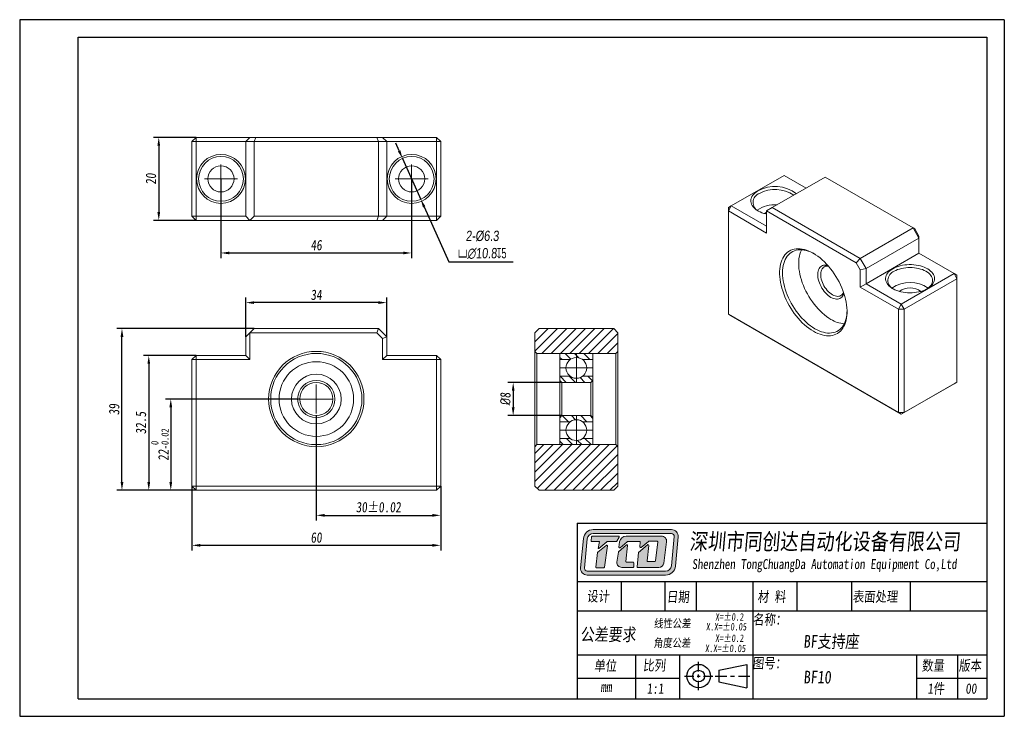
# Model space of a CAD drawing. Header units: millimetres. Extents: x 829 to 1066, y 138 to 306.
import ezdxf

# ---------------------------------------------------------------- set-up
doc = ezdxf.new("R2010")
doc.units = ezdxf.units.MM
doc.linetypes.add('CENTER2', pattern=[28.575, 19.05, -3.175, 3.175, -3.175])
doc.layers.get('0').update_dxf_attribs({"lineweight": 20})
for name, color, linetype, lineweight in [('中心线', 5, 'CENTER2', 13), ('外框', 7, 'Continuous', 25), ('文字', 3, 'Continuous', 18), ('标注', 1, 'Continuous', 13)]:
    doc.layers.add(name, color=color, linetype=linetype, lineweight=lineweight)
doc.styles.get("Standard").update_dxf_attribs({"font": 'SimSun.ttf', "width": 0.8, "oblique": 5})
doc.dimstyles.new('ISO-25', dxfattribs={"dimtxt": 2.5, "dimasz": 2, "dimexe": 1.25, "dimexo": 0, "dimtad": 1, "dimzin": 9, "dimdsep": 46, "dimtxsty": 'Standard', "dimcen": 2.5, "dimadec": 0, "dimazin": 2, "dimtfac": 1, "dimtix": 1, "dimtmove": 0, "dimatfit": 0, "dimfxl": 0, "dimarcsym": 0})
doc.dimstyles.new('ISO-25$3', dxfattribs={"dimtxt": 2.5, "dimasz": 2, "dimexe": 1.25, "dimexo": 0, "dimtad": 1, "dimtoh": 1, "dimzin": 9, "dimdsep": 46, "dimtxsty": 'Standard', "dimcen": 2.5, "dimadec": 0, "dimazin": 2, "dimtfac": 1, "dimtix": 1, "dimtmove": 0, "dimatfit": 0, "dimfxl": 0, "dimarcsym": 0})

# ---------------------------------------------------------------- blocks, each defined once
blk = doc.blocks.new('Y')
at = {"lineweight": 30}
for p, q in [((-4136.76, 2009.27), (-3862.74, 2009.27)), ((-4154.44, 2003.97), (-3857.44, 2003.97)), ((-4154.44, 2003.97), (-3857.44, 2003.97))]:
    blk.add_line(p, q, dxfattribs=at)
for points in [[(-3857.44, 2213.99), (-4154.44, 2213.99), (-4154.44, 2003.97)], [(-4136.76, 2009.27), (-4136.76, 2208.69), (-3862.74, 2208.69)]]:
    blk.add_lwpolyline(points, dxfattribs=at)
blk = doc.blocks.new('W')
at = {"lineweight": 30}
for p, q in [((-3857.44, 2213.99), (-3857.44, 2003.97)), ((-3857.44, 2213.99), (-3857.44, 2003.97)), ((-3862.74, 2208.69), (-3862.74, 2009.27))]:
    blk.add_line(p, q, dxfattribs=at)
blk.add_blockref('Y', (0, 0))
blk = doc.blocks.new('*D11')
at = {"layer": 'Defpoints', "color": 0, "transparency": 16777216}
for p in [(877.29, 267.16), (923.29, 267.16), (923.29, 249.3)]:
    blk.add_point(p, dxfattribs=at)
at = {"layer": '标注', "color": 0, "lineweight": -2, "transparency": 16777216}
for p, q in [((877.29, 267.16), (877.29, 248.05)), ((923.29, 267.16), (923.29, 248.05)), ((879.29, 249.3), (921.29, 249.3))]:
    blk.add_line(p, q, dxfattribs=at)
at = {"layer": '标注', "color": 0, "transparency": 16777216}
for points in [[(879.29, 249.63), (879.29, 248.97), (877.29, 249.3)], [(921.29, 249.63), (921.29, 248.97), (923.29, 249.3)]]:
    blk.add_solid(points, dxfattribs=at)
at = {"layer": '标注', "color": 0, "transparency": 16777216, "insert": (900.29, 251.18), "char_height": 2.5, "attachment_point": 5}
blk.add_mtext('46', dxfattribs=at)
blk = doc.blocks.new('*D12')
at = {"layer": 'Defpoints', "color": 0, "transparency": 16777216}
for p in [(871.29, 277.16), (862.29, 257.16), (871.29, 257.16)]:
    blk.add_point(p, dxfattribs=at)
at = {"layer": '标注', "color": 0, "lineweight": -2, "transparency": 16777216}
for p, q in [((871.29, 277.16), (861.04, 277.16)), ((862.29, 275.16), (862.29, 259.16)), ((871.29, 257.16), (861.04, 257.16))]:
    blk.add_line(p, q, dxfattribs=at)
at = {"layer": '标注', "color": 0, "transparency": 16777216}
for points in [[(861.96, 275.16), (862.62, 275.16), (862.29, 277.16)], [(861.96, 259.16), (862.62, 259.16), (862.29, 257.16)]]:
    blk.add_solid(points, dxfattribs=at)
at = {"layer": '标注', "color": 0, "transparency": 16777216, "insert": (860.41, 267.16), "char_height": 2.5, "attachment_point": 5, "rotation": 90}
blk.add_mtext('20', dxfattribs=at)
blk = doc.blocks.new('*D14')
at = {"layer": 'Defpoints', "color": 0, "transparency": 16777216}
for p in [(921.09, 272.09), (925.5, 262.23)]:
    blk.add_point(p, dxfattribs=at)
at = {"layer": '标注', "color": 0, "lineweight": -2, "transparency": 16777216}
for p, q in [((920.27, 273.92), (919.45, 275.74)), ((921.09, 272.09), (925.5, 262.23)), ((926.32, 260.41), (932.23, 247.2)), ((932.23, 247.2), (947.81, 247.2))]:
    blk.add_line(p, q, dxfattribs=at)
at = {"layer": '标注', "color": 0, "transparency": 16777216}
for points in [[(920.57, 274.05), (919.96, 273.78), (921.09, 272.09)], [(926.62, 260.54), (926.01, 260.27), (925.5, 262.23)]]:
    blk.add_solid(points, dxfattribs=at)
at = {"layer": '标注', "color": 0, "transparency": 16777216, "insert": (940.33, 251.26), "char_height": 2.5, "attachment_point": 5}
blk.add_mtext('{\\fGulim|b0|i0|c129|p34;2-%%C6.3\\P\\fGDT|b0|i0|c0|p2;\\Q0;\\W0.67;v\\fGulim|b0|i0|c129|p34;\\Q5;\\W0.8;∅10.8\\fGDT|b0|i0|c0|p2;\\Q0;\\W0.67;x5}', dxfattribs=at)
blk = doc.blocks.new('*D15')
at = {"layer": 'Defpoints', "color": 0, "transparency": 16777216}
for p in [(896.29, 214.08), (865.19, 192.08), (871.29, 192.08)]:
    blk.add_point(p, dxfattribs=at)
at = {"layer": '标注', "color": 0, "lineweight": -2, "transparency": 16777216}
for p, q in [((896.29, 214.08), (863.94, 214.08)), ((865.19, 212.08), (865.19, 194.08)), ((871.29, 192.08), (863.94, 192.08))]:
    blk.add_line(p, q, dxfattribs=at)
at = {"layer": '标注', "color": 0, "transparency": 16777216}
for points in [[(864.85, 212.08), (865.52, 212.08), (865.19, 214.08)], [(864.85, 194.08), (865.52, 194.08), (865.19, 192.08)]]:
    blk.add_solid(points, dxfattribs=at)
at = {"layer": '标注', "color": 0, "transparency": 16777216, "insert": (862.56, 203.08), "char_height": 2.5, "attachment_point": 5, "rotation": 90}
blk.add_mtext('22{\\H0.7x;\\S 0^ -0.02;}', dxfattribs=at)
blk = doc.blocks.new('*D16')
at = {"layer": 'Defpoints', "color": 0, "transparency": 16777216}
for p in [(871.29, 224.58), (859.88, 192.08), (871.29, 192.08)]:
    blk.add_point(p, dxfattribs=at)
at = {"layer": '标注', "color": 0, "lineweight": -2, "transparency": 16777216}
for p, q in [((871.29, 224.58), (858.63, 224.58)), ((859.88, 222.58), (859.88, 194.08)), ((871.29, 192.08), (858.63, 192.08))]:
    blk.add_line(p, q, dxfattribs=at)
at = {"layer": '标注', "color": 0, "transparency": 16777216}
for points in [[(859.55, 222.58), (860.21, 222.58), (859.88, 224.58)], [(859.55, 194.08), (860.21, 194.08), (859.88, 192.08)]]:
    blk.add_solid(points, dxfattribs=at)
at = {"layer": '标注', "color": 0, "transparency": 16777216, "insert": (858, 208.33), "char_height": 2.5, "attachment_point": 5, "rotation": 90}
blk.add_mtext('32.5', dxfattribs=at)
blk = doc.blocks.new('*D17')
at = {"layer": 'Defpoints', "color": 0, "transparency": 16777216}
for p in [(853.41, 231.08), (885.29, 231.08), (871.29, 192.08)]:
    blk.add_point(p, dxfattribs=at)
at = {"layer": '标注', "color": 0, "lineweight": -2, "transparency": 16777216}
for p, q in [((885.29, 231.08), (852.16, 231.08)), ((853.41, 194.08), (853.41, 229.08)), ((871.29, 192.08), (852.16, 192.08))]:
    blk.add_line(p, q, dxfattribs=at)
at = {"layer": '标注', "color": 0, "transparency": 16777216}
for points in [[(853.08, 229.08), (853.75, 229.08), (853.41, 231.08)], [(853.08, 194.08), (853.75, 194.08), (853.41, 192.08)]]:
    blk.add_solid(points, dxfattribs=at)
at = {"layer": '标注', "color": 0, "transparency": 16777216, "insert": (851.54, 211.58), "char_height": 2.5, "attachment_point": 5, "rotation": 90}
blk.add_mtext('39', dxfattribs=at)
blk = doc.blocks.new('*D18')
at = {"layer": 'Defpoints', "color": 0, "transparency": 16777216}
for p in [(870.29, 193.08), (930.29, 193.08), (870.29, 178.81)]:
    blk.add_point(p, dxfattribs=at)
at = {"layer": '标注', "color": 0, "lineweight": -2, "transparency": 16777216}
for p, q in [((870.29, 193.08), (870.29, 177.56)), ((930.29, 193.08), (930.29, 177.56)), ((928.29, 178.81), (872.29, 178.81))]:
    blk.add_line(p, q, dxfattribs=at)
at = {"layer": '标注', "color": 0, "transparency": 16777216}
for points in [[(872.29, 179.14), (872.29, 178.48), (870.29, 178.81)], [(928.29, 179.14), (928.29, 178.48), (930.29, 178.81)]]:
    blk.add_solid(points, dxfattribs=at)
at = {"layer": '标注', "color": 0, "transparency": 16777216, "insert": (900.29, 180.68), "char_height": 2.5, "attachment_point": 5}
blk.add_mtext('60', dxfattribs=at)
blk = doc.blocks.new('*D19')
at = {"layer": 'Defpoints', "color": 0, "transparency": 16777216}
for p in [(900.29, 210.08), (930.29, 193.08), (930.29, 186.04)]:
    blk.add_point(p, dxfattribs=at)
at = {"layer": '标注', "color": 0, "lineweight": -2, "transparency": 16777216}
for p, q in [((900.29, 210.08), (900.29, 184.79)), ((930.29, 193.08), (930.29, 184.79)), ((902.29, 186.04), (928.29, 186.04))]:
    blk.add_line(p, q, dxfattribs=at)
at = {"layer": '标注', "color": 0, "transparency": 16777216}
for points in [[(902.29, 186.37), (902.29, 185.71), (900.29, 186.04)], [(928.29, 186.37), (928.29, 185.71), (930.29, 186.04)]]:
    blk.add_solid(points, dxfattribs=at)
at = {"layer": '标注', "color": 0, "transparency": 16777216, "insert": (915.29, 188), "char_height": 2.5, "attachment_point": 5}
blk.add_mtext('30%%P0.02', dxfattribs=at)
blk = doc.blocks.new('*D20')
at = {"layer": 'Defpoints', "color": 0, "transparency": 16777216}
for p in [(883.29, 237.33), (883.29, 229.08), (917.29, 229.08)]:
    blk.add_point(p, dxfattribs=at)
at = {"layer": '标注', "color": 0, "lineweight": -2, "transparency": 16777216}
for p, q in [((883.29, 229.08), (883.29, 238.58)), ((917.29, 229.08), (917.29, 238.58)), ((915.29, 237.33), (885.29, 237.33))]:
    blk.add_line(p, q, dxfattribs=at)
at = {"layer": '标注', "color": 0, "transparency": 16777216}
for points in [[(885.29, 237.66), (885.29, 237), (883.29, 237.33)], [(915.29, 237.66), (915.29, 237), (917.29, 237.33)]]:
    blk.add_solid(points, dxfattribs=at)
at = {"layer": '标注', "color": 0, "transparency": 16777216, "insert": (900.29, 239.2), "char_height": 2.5, "attachment_point": 5}
blk.add_mtext('34', dxfattribs=at)
blk = doc.blocks.new('*D21')
at = {"layer": 'Defpoints', "color": 0, "transparency": 16777216}
for p in [(959.52, 218.08), (947.78, 210.08), (959.52, 210.08)]:
    blk.add_point(p, dxfattribs=at)
at = {"layer": '标注', "color": 0, "lineweight": -2, "transparency": 16777216}
for p, q in [((959.52, 218.08), (946.53, 218.08)), ((947.78, 216.08), (947.78, 212.08)), ((959.52, 210.08), (946.53, 210.08))]:
    blk.add_line(p, q, dxfattribs=at)
at = {"layer": '标注', "color": 0, "transparency": 16777216}
for points in [[(947.45, 216.08), (948.12, 216.08), (947.78, 218.08)], [(947.45, 212.08), (948.12, 212.08), (947.78, 210.08)]]:
    blk.add_solid(points, dxfattribs=at)
at = {"layer": '标注', "color": 0, "transparency": 16777216, "insert": (945.91, 214.08), "char_height": 2.5, "attachment_point": 5, "rotation": 90}
blk.add_mtext('{\\fISOCPEUR|b0|i0|c0|p34;%%C}8', dxfattribs=at)

msp = doc.modelspace()

# ---------------------------------------------------------------- hatches: boundary and pattern name
h = msp.add_hatch()
h.set_pattern_fill('ANSI31', color=2, scale=0.5)
h.paths.add_polyline_path([(973.021, 230.084), (972.021, 231.084), (954.021, 231.084), (953.021, 230.084), (953.021, 225.584), (953.521, 225.084), (959.021, 225.084), (967.021, 225.084), (972.521, 225.084), (973.021, 225.584)])
h.paths.add_polyline_path([(973.021, 202.584), (972.521, 203.084), (967.021, 203.084), (959.021, 203.084), (953.521, 203.084), (953.021, 202.584), (953.021, 193.084), (954.021, 192.084), (972.021, 192.084), (973.021, 193.084)])
h = msp.add_hatch()
h.set_pattern_fill('ANSI31', color=2, scale=0.5, angle=90)
h.paths.add_polyline_path([(963.021, 225.084), (959.021, 225.084), (959.021, 223.584), (961.521, 223.584, -0.1622777), (963.021, 224.084)])
h.paths.add_polyline_path([(967.021, 225.084), (963.021, 225.084), (963.021, 224.084, -0.1622777), (964.521, 223.584), (967.021, 223.584)])
h.paths.add_polyline_path([(967.021, 219.584), (964.521, 219.584, -0.1622777), (963.021, 219.084), (963.021, 218.084), (966.521, 218.084), (967.021, 218.584)])
h.paths.add_polyline_path([(963.021, 219.084, -0.1622777), (961.521, 219.584), (959.021, 219.584), (959.021, 218.584), (959.521, 218.084), (963.021, 218.084)])
h.paths.add_polyline_path([(963.021, 210.084), (959.521, 210.084), (959.021, 209.584), (959.021, 208.584), (961.521, 208.584, -0.1622777), (963.021, 209.084)])
h.paths.add_polyline_path([(966.521, 210.084), (963.021, 210.084), (963.021, 209.084, -0.1622777), (964.521, 208.584), (967.021, 208.584), (967.021, 209.584)])
h.paths.add_polyline_path([(967.021, 204.584), (964.521, 204.584, -0.1622777), (963.021, 204.084), (963.021, 203.084), (967.021, 203.084)])
h.paths.add_polyline_path([(963.021, 204.084, -0.1622777), (961.521, 204.584), (959.021, 204.584), (959.021, 203.084), (963.021, 203.084)])
at = {"layer": '文字'}
h = msp.add_hatch(color=256, dxfattribs=at)
h.dxf.hatch_style = 1
h.paths.add_polyline_path([(985.977, 182.602), (967.095, 182.602, 0.3871904), (964.71, 180.429), (964.051, 173.37, 0.4417631), (965.64, 171.624), (984.533, 171.624, 0.3876272), (986.918, 173.8), (987.567, 180.859, 0.4413093)])
h.paths.add_polyline_path([(985.977, 181.643, -0.4413093), (986.613, 180.946), (985.964, 173.888, -0.3876272), (984.533, 172.582), (965.64, 172.582, -0.4417631), (965.005, 173.281), (965.664, 180.34, -0.3871904), (967.095, 181.643)], flags=16)
h.paths.add_polyline_path([(973.2, 181.029, -0.5692565), (973.341, 180.793), (972.806, 179.806, -0.2751589), (972.666, 179.722), (970.512, 179.722, 0.1785487), (970.409, 179.684), (968.455, 178.016), (968.318, 178.016), (968.63, 179.725), (966.733, 179.725, -0.4551699), (966.575, 179.906), (966.709, 180.875, -0.3736999), (966.867, 181.013)], flags=0)
h.paths.add_polyline_path([(970.244, 178.801, -0.6728841), (970.5, 178.654), (969.809, 173.532, -0.3754282), (969.651, 173.394), (967.903, 173.394, -0.4451596), (967.745, 173.57), (968.112, 177.07, -0.2032664), (968.172, 177.179)], flags=0)
h.paths.add_polyline_path([(975.037, 181.029), (983.584, 181.029, -0.4535474), (984.772, 179.673), (984.086, 174.529, -0.3759441), (982.899, 173.49), (977.831, 173.49, -0.443757), (977.672, 173.665), (978.013, 177.077), (980.207, 178.94, -0.6781546), (980.469, 178.801), (980.063, 175.085, 0.4464345), (980.222, 174.908), (981.918, 174.908, 0.3783283), (982.076, 175.048), (982.646, 179.614, 0.4510331), (982.487, 179.793), (980.492, 179.793, 0.1736567), (980.39, 179.757), (978.618, 178.3, -0.6630003), (978.357, 178.437), (978.449, 179.536, 0.4388203), (978.29, 179.709), (975.385, 179.709, 0.1753949), (975.283, 179.672), (973.554, 178.232, -0.6807563), (973.294, 178.374), (973.452, 179.632, -0.3779258)], flags=0)
h.paths.add_polyline_path([(973.203, 177.234), (975.133, 178.931, -0.6841835), (975.397, 178.794), (974.978, 174.936, 0.4462884), (975.137, 174.759), (976.686, 174.759, -0.4142136), (976.846, 174.599), (976.846, 173.649, -0.4142136), (976.686, 173.49), (973.977, 173.49, -0.4294817), (972.78, 174.75), (973.15, 177.139, -0.1758286)], flags=0)
h.paths.add_polyline_path([(973.341, 180.793, 0.5692565), (973.2, 181.029), (966.867, 181.013, 0.3736999), (966.709, 180.875), (966.575, 179.906, 0.4551699), (966.733, 179.725), (968.63, 179.725), (968.318, 178.016), (968.455, 178.016), (970.409, 179.684, -0.1785487), (970.512, 179.722), (972.666, 179.722, 0.2751589), (972.806, 179.806)], flags=0)
h.paths.add_polyline_path([(970.5, 178.654, 0.6728841), (970.244, 178.801), (968.172, 177.179, 0.2032664), (968.112, 177.07), (967.745, 173.57, 0.4451596), (967.903, 173.394), (969.651, 173.394, 0.3754282), (969.809, 173.532)], flags=0)
h.paths.add_polyline_path([(975.397, 178.794, 0.6841835), (975.133, 178.931), (973.203, 177.234, 0.1758286), (973.15, 177.139), (972.78, 174.75, 0.4294817), (973.977, 173.49), (976.686, 173.49, 0.4142136), (976.846, 173.649), (976.846, 174.599, 0.4142136), (976.686, 174.759), (975.137, 174.759, -0.4462884), (974.978, 174.936)], flags=0)
h.paths.add_polyline_path([(983.584, 181.029), (975.037, 181.029, 0.3779258), (973.452, 179.632), (973.294, 178.374, 0.6807563), (973.554, 178.232), (975.283, 179.672, -0.1753949), (975.385, 179.709), (978.29, 179.709, -0.4388203), (978.449, 179.536), (978.357, 178.437, 0.6630003), (978.618, 178.3), (980.39, 179.757, -0.1736567), (980.492, 179.793), (982.487, 179.793, -0.4510331), (982.646, 179.614), (982.076, 175.048, -0.3783283), (981.918, 174.908), (980.222, 174.908, -0.4464345), (980.063, 175.085), (980.469, 178.801, 0.6781546), (980.207, 178.94), (978.013, 177.077), (977.672, 173.665, 0.443757), (977.831, 173.49), (982.899, 173.49, 0.3759441), (984.086, 174.529), (984.772, 179.673, 0.4535474)], flags=0)
h = msp.add_hatch(color=256, dxfattribs=at)
h.dxf.hatch_style = 1
h.paths.add_polyline_path([(973.341, 180.793, 0.5692565), (973.2, 181.029), (966.867, 181.013, 0.3736999), (966.709, 180.875), (966.575, 179.906, 0.4551699), (966.733, 179.725), (968.63, 179.725), (968.318, 178.016), (968.455, 178.016), (970.409, 179.684, -0.1785487), (970.512, 179.722), (972.666, 179.722, 0.2751589), (972.806, 179.806)])
h.paths.add_polyline_path([(970.5, 178.654, 0.6728841), (970.244, 178.801), (968.172, 177.179, 0.2032664), (968.112, 177.07), (967.745, 173.57, 0.4451596), (967.903, 173.394), (969.651, 173.394, 0.3754282), (969.809, 173.532)])
h.paths.add_polyline_path([(975.397, 178.794, 0.6841835), (975.133, 178.931), (973.203, 177.234, 0.1758286), (973.15, 177.139), (972.78, 174.75, 0.4294817), (973.977, 173.49), (976.686, 173.49, 0.4142136), (976.846, 173.649), (976.846, 174.599, 0.4142136), (976.686, 174.759), (975.137, 174.759, -0.4462884), (974.978, 174.936)])
h.paths.add_polyline_path([(983.584, 181.029), (975.037, 181.029, 0.3779258), (973.452, 179.632), (973.294, 178.374, 0.6807563), (973.554, 178.232), (975.283, 179.672, -0.1753949), (975.385, 179.709), (978.29, 179.709, -0.4388203), (978.449, 179.536), (978.357, 178.437, 0.6630003), (978.618, 178.3), (980.39, 179.757, -0.1736567), (980.492, 179.793), (982.487, 179.793, -0.4510331), (982.646, 179.614), (982.076, 175.048, -0.3783283), (981.918, 174.908), (980.222, 174.908, -0.4464345), (980.063, 175.085), (980.469, 178.801, 0.6781546), (980.207, 178.94), (978.013, 177.077), (977.672, 173.665, 0.443757), (977.831, 173.49), (982.899, 173.49, 0.3759441), (984.086, 174.529), (984.772, 179.673, 0.4535474)])

# ---------------------------------------------------------------- linework, layer by layer
at = {"color": 7, "linetype": 'Continuous', "lineweight": 15}
for p, q in [((870.292, 276.162), (871.292, 277.162)), ((871.292, 276.162), (870.292, 276.162)), ((870.292, 258.162), (870.292, 276.162)), ((871.292, 276.162), (871.292, 277.162)), ((871.292, 277.162), (884.292, 277.162)), ((871.292, 276.162), (871.292, 258.162)), ((883.292, 276.162), (871.292, 276.162)), ((883.292, 276.162), (884.292, 277.162)), ((885.292, 276.162), (883.292, 276.162)), ((883.292, 258.162), (883.292, 276.162)), ((884.292, 277.162), (885.706, 277.162)), ((885.292, 276.162), (885.706, 277.162)), ((915.292, 276.162), (885.292, 276.162)), ((885.292, 276.162), (885.292, 258.162)), ((885.706, 277.162), (914.878, 277.162)), ((914.878, 277.162), (915.292, 276.162)), ((914.878, 277.162), (916.292, 277.162)), ((917.292, 276.162), (915.292, 276.162)), ((915.292, 258.162), (915.292, 276.162)), ((916.292, 277.162), (917.292, 276.162)), ((916.292, 277.162), (929.292, 277.162)), ((917.292, 276.162), (917.292, 258.162)), ((929.292, 276.162), (917.292, 276.162)), ((929.292, 277.162), (929.292, 276.162)), ((929.292, 277.162), (930.292, 276.162)), ((929.292, 258.162), (929.292, 276.162)), ((930.292, 276.162), (929.292, 276.162)), ((930.292, 276.162), (930.292, 258.162)), ((1013.116, 267.994), (1000.388, 260.646)), ((1023.016, 267.587), (1010.288, 260.239)), ((1018.419, 264.933), (1013.116, 267.994)), ((1044.229, 255.341), (1023.016, 267.587)), ((999.681, 259.422), (1000.388, 260.646)), ((1000.388, 260.646), (999.681, 260.238)), ((999.681, 259.422), (999.681, 260.238)), ((999.681, 259.422), (999.681, 234.517)), ((1008.873, 254.115), (999.681, 259.422)), ((1000.388, 260.646), (1008.873, 255.748)), ((1008.873, 259.422), (1010.288, 260.239)), ((1008.873, 259.422), (1008.873, 254.115)), ((1030.501, 246.937), (1008.873, 259.422)), ((1010.288, 260.239), (1031.501, 247.993)), ((871.292, 257.162), (870.292, 258.162)), ((871.292, 258.162), (870.292, 258.162)), ((871.292, 258.162), (883.292, 258.162)), ((871.292, 257.162), (871.292, 258.162)), ((884.292, 257.162), (871.292, 257.162)), ((883.292, 258.162), (884.292, 257.162)), ((884.292, 257.162), (885.292, 258.162)), ((914.878, 257.162), (884.292, 257.162)), ((885.292, 258.162), (915.292, 258.162)), ((915.292, 258.162), (914.878, 257.162)), ((916.292, 257.162), (914.878, 257.162)), ((915.292, 258.162), (917.292, 258.162)), ((917.292, 258.162), (916.292, 257.162)), ((929.292, 257.162), (916.292, 257.162)), ((917.292, 258.162), (929.292, 258.162)), ((929.292, 258.162), (929.292, 257.162)), ((930.292, 258.162), (929.292, 257.162)), ((930.292, 258.162), (929.292, 258.162)), ((1031.501, 247.993), (1044.229, 255.341)), ((1045.643, 252.891), (1044.229, 255.341)), ((1044.643, 255.101), (1044.229, 255.341)), ((1044.643, 255.101), (1045.643, 253.369)), ((1045.643, 252.891), (1032.915, 245.543)), ((1045.643, 253.369), (1045.643, 252.891)), ((1045.643, 249.217), (1045.643, 252.891)), ((1031.501, 247.993), (1030.501, 246.937)), ((1031.501, 247.993), (1032.915, 245.543)), ((1045.643, 249.217), (1032.915, 241.869)), ((1054.128, 244.318), (1045.643, 249.217)), ((1031.501, 245.205), (1030.501, 246.937)), ((1032.915, 245.543), (1031.501, 245.205)), ((1031.501, 241.052), (1031.501, 245.205)), ((1032.915, 245.543), (1032.915, 241.869)), ((1041.4, 236.97), (1054.128, 244.318)), ((1054.835, 243.093), (1042.107, 235.746)), ((1054.835, 243.093), (1054.128, 244.318)), ((1054.835, 243.91), (1054.128, 244.318)), ((1054.835, 243.91), (1054.835, 243.093)), ((1054.835, 218.189), (1054.835, 243.093)), ((1032.915, 241.869), (1031.501, 241.052)), ((1040.693, 235.746), (1031.501, 241.052)), ((1032.915, 241.869), (1041.4, 236.97)), ((1041.4, 236.97), (1040.693, 235.746)), ((1040.693, 210.841), (1040.693, 235.746)), ((1042.107, 235.746), (1040.693, 235.746)), ((1042.107, 235.746), (1041.4, 236.97)), ((1042.107, 235.746), (1042.107, 210.841)), ((999.681, 234.517), (1040.693, 210.841)), ((999.681, 234.517), (1000.388, 234.109)), ((1041.4, 210.433), (1000.388, 234.109)), ((884.292, 230.084), (885.292, 231.084)), ((885.292, 231.084), (915.292, 231.084)), ((915.292, 231.084), (914.878, 230.084)), ((915.292, 231.084), (917.292, 229.084)), ((954.021, 231.084), (953.021, 230.084)), ((954.021, 231.084), (972.021, 231.084)), ((973.021, 230.084), (972.021, 231.084)), ((883.292, 229.084), (884.292, 230.084)), ((883.292, 224.584), (883.292, 229.084)), ((884.292, 230.084), (884.292, 223.584)), ((914.878, 230.084), (884.292, 230.084)), ((916.292, 228.67), (914.878, 230.084)), ((917.292, 229.084), (916.292, 228.67)), ((916.292, 223.584), (916.292, 228.67)), ((917.292, 229.084), (917.292, 224.584)), ((953.021, 225.584), (953.021, 230.084)), ((973.021, 230.084), (973.021, 225.584)), ((871.292, 224.584), (870.292, 223.584)), ((870.292, 193.084), (870.292, 223.584)), ((871.292, 223.584), (870.292, 223.584)), ((871.292, 223.584), (871.292, 224.584)), ((871.292, 224.584), (883.292, 224.584)), ((871.292, 223.584), (871.292, 193.084)), ((884.292, 223.584), (871.292, 223.584)), ((884.292, 223.584), (883.292, 224.584)), ((917.292, 224.584), (916.292, 223.584)), ((929.292, 223.584), (916.292, 223.584)), ((917.292, 224.584), (929.292, 224.584)), ((929.292, 224.584), (929.292, 223.584)), ((930.292, 223.584), (929.292, 224.584)), ((929.292, 193.084), (929.292, 223.584)), ((930.292, 223.584), (929.292, 223.584)), ((930.292, 223.584), (930.292, 193.084)), ((953.021, 225.584), (953.521, 225.084)), ((953.021, 202.584), (953.021, 225.584)), ((959.021, 225.084), (953.521, 225.084)), ((953.521, 225.084), (953.521, 203.084)), ((959.021, 225.084), (959.021, 218.584)), ((972.521, 225.084), (967.021, 225.084)), ((967.021, 218.584), (967.021, 225.084)), ((972.521, 225.084), (973.021, 225.584)), ((972.521, 203.084), (972.521, 225.084)), ((973.021, 225.584), (973.021, 202.584)), ((959.021, 218.584), (959.521, 218.084)), ((959.021, 209.584), (959.021, 218.584)), ((966.521, 218.084), (967.021, 218.584)), ((967.021, 218.584), (967.021, 209.584)), ((966.521, 218.084), (959.521, 218.084)), ((959.521, 218.084), (959.521, 210.084)), ((966.521, 210.084), (966.521, 218.084)), ((1054.128, 217.781), (1041.4, 210.433)), ((1042.107, 210.841), (1054.835, 218.189)), ((1054.128, 217.781), (1054.835, 218.189)), ((959.521, 210.084), (959.021, 209.584)), ((959.021, 209.584), (959.021, 203.084)), ((959.521, 210.084), (966.521, 210.084)), ((967.021, 209.584), (966.521, 210.084)), ((967.021, 203.084), (967.021, 209.584)), ((1042.107, 210.841), (1040.693, 210.841)), ((1041.4, 210.433), (1040.693, 210.841)), ((1041.4, 210.433), (1042.107, 210.841)), ((953.521, 203.084), (953.021, 202.584)), ((953.021, 193.084), (953.021, 202.584)), ((953.521, 203.084), (959.021, 203.084)), ((967.021, 203.084), (972.521, 203.084)), ((973.021, 202.584), (972.521, 203.084)), ((973.021, 202.584), (973.021, 193.084)), ((870.292, 193.084), (871.292, 192.084)), ((871.292, 193.084), (870.292, 193.084)), ((871.292, 193.084), (871.292, 192.084)), ((871.292, 193.084), (929.292, 193.084)), ((930.292, 193.084), (929.292, 193.084)), ((929.292, 192.084), (929.292, 193.084)), ((929.292, 192.084), (930.292, 193.084)), ((953.021, 193.084), (954.021, 192.084)), ((972.021, 192.084), (973.021, 193.084)), ((929.292, 192.084), (871.292, 192.084)), ((954.021, 192.084), (972.021, 192.084))]:
    msp.add_line(p, q, dxfattribs=at)
for p, q in [((959.021, 225.084), (967.021, 225.084)), ((959.021, 223.584), (961.521, 223.584)), ((964.521, 223.584), (967.021, 223.584)), ((959.021, 219.584), (961.521, 219.584)), ((964.521, 219.584), (967.021, 219.584)), ((959.021, 208.584), (961.521, 208.584)), ((964.521, 208.584), (967.021, 208.584)), ((959.021, 204.584), (961.521, 204.584)), ((964.521, 204.584), (967.021, 204.584)), ((967.021, 203.084), (959.021, 203.084))]:
    msp.add_line(p, q)
at = {"color": 7, "linetype": 'Continuous', "lineweight": 15, "flags": 128}
for points in [[(1008.873, 258.693), (1008.769, 258.717), (1008.267, 258.851), (1007.789, 259.012), (1007.339, 259.197), (1006.922, 259.407), (1006.54, 259.638), (1006.197, 259.888), (1005.897, 260.156), (1005.641, 260.44), (1005.432, 260.735), (1005.273, 261.041), (1005.163, 261.354), (1005.105, 261.671), (1005.098, 261.991), (1005.144, 262.309), (1005.241, 262.623), (1005.388, 262.931), (1005.584, 263.229), (1005.829, 263.516), (1006.118, 263.788), (1006.451, 264.043), (1006.823, 264.279)], [(1008.394, 258.814), (1008.629, 258.989), (1008.873, 259.133)], [(1020.187, 249.217), (1020.73, 248.882), (1021.271, 248.507), (1021.807, 248.094), (1022.336, 247.643), (1022.855, 247.157), (1023.362, 246.639), (1023.855, 246.09), (1024.331, 245.514), (1024.789, 244.911), (1025.227, 244.287), (1025.642, 243.642), (1026.032, 242.98), (1026.397, 242.304), (1026.734, 241.617), (1027.041, 240.922), (1027.318, 240.223), (1027.563, 239.521), (1027.776, 238.821), (1027.954, 238.125), (1028.097, 237.437), (1028.206, 236.759), (1028.278, 236.096), (1028.314, 235.449), (1028.314, 234.821), (1028.278, 234.216), (1028.206, 233.636), (1028.097, 233.083), (1027.954, 232.561), (1027.776, 232.071), (1027.563, 231.616), (1027.318, 231.197), (1027.041, 230.817), (1026.734, 230.477), (1026.397, 230.179), (1026.032, 229.924), (1025.642, 229.713), (1025.227, 229.548), (1024.789, 229.428), (1024.331, 229.355), (1023.855, 229.328), (1023.362, 229.349), (1022.855, 229.416), (1022.336, 229.53), (1021.807, 229.689), (1021.271, 229.894), (1020.73, 230.144), (1020.187, 230.436), (1019.644, 230.771), (1019.103, 231.146), (1018.567, 231.559), (1018.039, 232.01), (1017.52, 232.496), (1017.013, 233.014), (1016.52, 233.563), (1016.043, 234.139), (1015.585, 234.742), (1015.148, 235.366), (1014.733, 236.011), (1014.342, 236.673), (1013.977, 237.349), (1013.641, 238.036), (1013.333, 238.731), (1013.056, 239.43), (1012.811, 240.132), (1012.599, 240.832), (1012.421, 241.528), (1012.277, 242.216), (1012.169, 242.894), (1012.096, 243.557), (1012.06, 244.204), (1012.06, 244.832), (1012.096, 245.437), (1012.169, 246.017), (1012.277, 246.57), (1012.421, 247.092), (1012.599, 247.582), (1012.811, 248.037), (1013.056, 248.456), (1013.333, 248.836), (1013.641, 249.176), (1013.977, 249.474), (1014.342, 249.729), (1014.733, 249.94), (1015.148, 250.105), (1015.585, 250.225), (1016.043, 250.298), (1016.52, 250.325), (1017.013, 250.304), (1017.52, 250.237), (1018.039, 250.123), (1018.567, 249.964), (1019.103, 249.759), (1019.644, 249.509), (1020.187, 249.217)], [(1020.367, 249.11), (1020.01, 249.298), (1019.482, 249.54), (1018.958, 249.738), (1018.442, 249.891), (1017.936, 249.998), (1017.442, 250.058), (1016.962, 250.071), (1016.499, 250.038), (1016.055, 249.958), (1015.632, 249.832), (1015.232, 249.66), (1014.856, 249.443), (1014.507, 249.182), (1014.186, 248.879), (1013.895, 248.534), (1013.635, 248.15), (1013.406, 247.728), (1013.212, 247.269), (1013.051, 246.778), (1012.925, 246.254), (1012.835, 245.702), (1012.781, 245.123), (1012.763, 244.521), (1012.781, 243.897), (1012.835, 243.256), (1012.925, 242.6), (1013.051, 241.931), (1013.212, 241.254), (1013.406, 240.571), (1013.635, 239.885), (1013.895, 239.2), (1014.186, 238.519), (1014.507, 237.845), (1014.856, 237.182), (1015.232, 236.531), (1015.632, 235.897), (1016.055, 235.282), (1016.499, 234.689), (1016.962, 234.121), (1017.442, 233.581), (1017.936, 233.071), (1018.442, 232.593), (1018.958, 232.15), (1019.482, 231.744), (1020.01, 231.376), (1020.541, 231.049), (1021.072, 230.763), (1021.6, 230.521), (1022.123, 230.323), (1022.639, 230.17), (1023.145, 230.064), (1023.64, 230.003), (1024.119, 229.99), (1024.582, 230.023), (1025.026, 230.103), (1025.449, 230.229), (1025.85, 230.401), (1026.225, 230.618), (1026.574, 230.879), (1026.895, 231.183), (1027.187, 231.527), (1027.447, 231.912), (1027.675, 232.334), (1027.87, 232.792), (1028.03, 233.284), (1028.156, 233.807), (1028.246, 234.359), (1028.301, 234.938), (1028.317, 235.34)], [(1017.341, 250.065), (1017.296, 249.973), (1017.101, 249.515), (1016.94, 249.023), (1016.814, 248.499), (1016.724, 247.947), (1016.67, 247.368), (1016.652, 246.766), (1016.67, 246.143), (1016.724, 245.501), (1016.814, 244.845), (1016.94, 244.176), (1017.101, 243.499), (1017.296, 242.816), (1017.524, 242.13), (1017.784, 241.445), (1018.075, 240.764), (1018.396, 240.09), (1018.745, 239.427), (1019.121, 238.776), (1019.521, 238.142), (1019.944, 237.527), (1020.388, 236.934), (1020.851, 236.367), (1021.331, 235.826), (1021.825, 235.316), (1022.331, 234.838), (1022.847, 234.395), (1023.371, 233.989), (1023.899, 233.621), (1024.43, 233.294)], [(1024.43, 238.601), (1024.092, 238.817), (1023.757, 239.073), (1023.43, 239.364), (1023.115, 239.689), (1022.814, 240.043), (1022.532, 240.422), (1022.271, 240.822), (1022.035, 241.238), (1021.826, 241.667), (1021.646, 242.102), (1021.498, 242.539), (1021.383, 242.974), (1021.303, 243.4), (1021.258, 243.814), (1021.249, 244.21), (1021.276, 244.584), (1021.339, 244.932), (1021.437, 245.25), (1021.568, 245.535), (1021.732, 245.782), (1021.927, 245.99), (1022.15, 246.155), (1022.399, 246.277), (1022.671, 246.353), (1022.963, 246.383), (1023.271, 246.367), (1023.593, 246.304), (1023.693, 246.276)], [(1023.844, 246.103), (1023.682, 246.124), (1023.393, 246.127), (1023.121, 246.082), (1022.871, 245.99), (1022.646, 245.853), (1022.449, 245.671), (1022.282, 245.448), (1022.148, 245.186), (1022.048, 244.889), (1021.984, 244.561), (1021.956, 244.205), (1021.965, 243.827), (1022.011, 243.431), (1022.093, 243.023), (1022.211, 242.608), (1022.361, 242.191), (1022.544, 241.778), (1022.755, 241.374), (1022.993, 240.985), (1023.254, 240.615), (1023.535, 240.269), (1023.833, 239.952), (1024.143, 239.668), (1024.461, 239.421), (1024.783, 239.214)], [(1039.35, 245.502), (1039.759, 245.717), (1040.201, 245.909), (1040.672, 246.076), (1041.168, 246.217), (1041.685, 246.33), (1042.218, 246.415), (1042.763, 246.471), (1043.314, 246.497), (1043.867, 246.494), (1044.417, 246.46), (1044.959, 246.397), (1045.489, 246.305), (1046.001, 246.184), (1046.492, 246.037), (1046.956, 245.863), (1047.39, 245.665), (1047.79, 245.445), (1048.153, 245.204), (1048.475, 244.944), (1048.753, 244.668), (1048.986, 244.378), (1049.17, 244.077), (1049.305, 243.768), (1049.389, 243.452), (1049.421, 243.133), (1049.402, 242.814), (1049.331, 242.498), (1049.209, 242.186), (1049.036, 241.883), (1048.816, 241.59), (1048.549, 241.311), (1048.237, 241.047), (1047.885, 240.801), (1047.493, 240.575), (1047.067, 240.371), (1046.61, 240.192), (1046.126, 240.037), (1045.619, 239.91), (1045.093, 239.811), (1044.554, 239.74), (1044.005, 239.699), (1043.453, 239.688), (1042.9, 239.706), (1042.354, 239.755), (1041.817, 239.833), (1041.296, 239.939), (1040.794, 240.073), (1040.316, 240.234), (1039.866, 240.42), (1039.449, 240.629), (1039.067, 240.86), (1038.724, 241.111), (1038.424, 241.379), (1038.168, 241.662), (1037.959, 241.958), (1037.8, 242.264), (1037.69, 242.576), (1037.632, 242.894), (1037.625, 243.213), (1037.671, 243.532), (1037.767, 243.846), (1037.915, 244.154), (1038.111, 244.452), (1038.355, 244.739), (1038.645, 245.011), (1038.977, 245.266), (1039.35, 245.502)], [(1047.51, 240.583), (1047.696, 240.708), (1048.012, 240.953), (1048.284, 241.216), (1048.511, 241.492), (1048.689, 241.78), (1048.818, 242.077), (1048.896, 242.38), (1048.922, 242.685), (1048.896, 242.991), (1048.818, 243.293), (1048.689, 243.59), (1048.511, 243.878), (1048.284, 244.155), (1048.012, 244.417), (1047.696, 244.663), (1047.34, 244.89), (1046.947, 245.095), (1046.522, 245.277), (1046.067, 245.435), (1045.588, 245.565), (1045.089, 245.668), (1044.575, 245.743), (1044.051, 245.788), (1043.522, 245.803), (1042.992, 245.788), (1042.468, 245.743), (1041.954, 245.668), (1041.455, 245.565), (1040.976, 245.435), (1040.522, 245.277), (1040.096, 245.095), (1039.703, 244.89)], [(1027.525, 239.637), (1027.476, 239.456), (1027.361, 239.155), (1027.213, 238.888), (1027.034, 238.661), (1026.824, 238.474), (1026.588, 238.33), (1026.327, 238.231), (1026.045, 238.177), (1025.745, 238.171), (1025.429, 238.21), (1025.102, 238.296), (1024.768, 238.427), (1024.43, 238.601)], [(1024.783, 239.214), (1025.106, 239.049), (1025.424, 238.929), (1025.734, 238.855), (1026.031, 238.828), (1026.313, 238.849), (1026.574, 238.918), (1026.812, 239.033), (1027.023, 239.192), (1027.205, 239.395), (1027.356, 239.638), (1027.451, 239.854)]]:
    msp.add_lwpolyline(points, dxfattribs=at)
at = {"color": 7, "linetype": 'Continuous', "lineweight": 15}
for centre, radius in [((877.292, 267.162), 5.9), ((877.292, 267.162), 5.4), ((923.292, 267.162), 5.9), ((923.292, 267.162), 5.4), ((877.292, 267.162), 3.15), ((923.292, 267.162), 3.15), ((900.292, 214.084), 11.5), ((900.292, 214.084), 11), ((900.292, 214.084), 9), ((900.292, 214.084), 6), ((900.292, 214.084), 4.5), ((900.292, 214.084), 4)]:
    msp.add_circle(centre, radius, dxfattribs=at)
for centre in [(963.021, 221.584), (963.021, 206.584)]:
    msp.add_circle(centre, 2.5)
for centre, radius, start, end in [((1007.986, 261.479), 2.333, 110.29425, 245.19503), ((1010.924, 256.794), 8.535, 52.75364, 118.71871), ((1010.95, 256.672), 7.948, 55.48612, 118.34834), ((1010.781, 253.65), 7.274, 84.91577, 124.77054), ((1040.513, 242.701), 2.333, 110.29425, 245.19503), ((1043.522, 234.3), 7.868, 56.32658, 123.67342), ((1043.522, 236.324), 4.533, 54.98335, 125.01665), ((1028.183, 239.316), 7.096, 238.07185, 265.53107)]:
    msp.add_arc(centre, radius, start, end, dxfattribs=at)
at = {"layer": '中心线', "ltscale": 0.5}
for p, q in [((877.292, 263.662), (877.292, 270.662)), ((923.292, 263.662), (923.292, 270.662)), ((873.292, 267.162), (881.292, 267.162)), ((919.292, 267.162), (927.292, 267.162)), ((963.021, 218.084), (963.021, 225.084)), ((959.021, 221.584), (967.021, 221.584)), ((900.292, 210.584), (900.292, 217.584)), ((896.292, 214.084), (904.292, 214.084)), ((963.021, 210.084), (963.021, 203.084)), ((959.021, 206.584), (967.021, 206.584))]:
    msp.add_line(p, q, dxfattribs=at)
at = {"layer": '文字', "lineweight": 30}
for p, q in [((963.206, 184.175), (1062.011, 184.175)), ((963.206, 184.175), (963.206, 141.83)), ((963.206, 170.06), (1062.011, 170.06)), ((973.846, 170.06), (973.846, 163.003)), ((984.378, 170.06), (984.378, 163.003)), ((991.907, 170.06), (991.907, 163.003)), ((1005.551, 170.06), (1005.551, 141.83)), ((1016.216, 170.06), (1016.216, 163.003)), ((1029.377, 170.06), (1029.377, 163.003)), ((1043.523, 170.06), (1043.523, 163.003)), ((963.206, 163.003), (1062.011, 163.003)), ((963.206, 152.417), (1062.011, 152.417)), ((977.321, 152.417), (977.321, 141.83)), ((987.907, 152.417), (987.907, 141.83)), ((1045.073, 152.417), (1045.073, 141.83)), ((1054.953, 152.417), (1054.953, 141.83)), ((992.52, 148.426), (992.52, 150.698)), ((997.405, 148.702), (1004.169, 150.113)), ((1004.169, 150.113), (1004.169, 144.467)), ((989.112, 147.29), (991.384, 147.29)), ((992.142, 147.29), (992.899, 147.29)), ((992.52, 146.912), (992.52, 147.669)), ((993.656, 147.29), (995.928, 147.29)), ((996.534, 147.29), (999.316, 147.29)), ((997.405, 148.702), (997.405, 145.879)), ((1000.243, 147.29), (1001.17, 147.29)), ((1002.097, 147.29), (1004.878, 147.29)), ((963.206, 146.821), (987.907, 146.821)), ((992.52, 143.883), (992.52, 146.155)), ((997.405, 145.879), (1004.169, 144.467)), ((1045.073, 146.821), (1062.011, 146.821))]:
    msp.add_line(p, q, dxfattribs=at)
at = {"layer": '文字'}
for p, q in [((966.575, 179.906), (966.709, 180.875)), ((966.867, 181.013), (973.2, 181.029)), ((967.095, 182.602), (985.977, 182.602)), ((967.095, 181.643), (985.977, 181.643)), ((973.341, 180.793), (972.806, 179.806)), ((975.037, 181.029), (983.584, 181.029)), ((986.613, 180.946), (985.964, 173.888)), ((987.567, 180.859), (986.918, 173.8)), ((964.71, 180.429), (964.051, 173.37)), ((965.664, 180.34), (965.005, 173.281)), ((968.63, 179.725), (966.733, 179.725)), ((968.172, 177.179), (970.244, 178.801)), ((968.318, 178.016), (968.63, 179.725)), ((970.409, 179.684), (968.455, 178.016)), ((970.5, 178.654), (969.809, 173.532)), ((972.666, 179.722), (970.512, 179.722)), ((973.203, 177.234), (975.133, 178.931)), ((973.294, 178.374), (973.452, 179.632)), ((975.283, 179.672), (973.554, 178.232)), ((975.397, 178.794), (974.978, 174.936)), ((978.29, 179.709), (975.385, 179.709)), ((978.013, 177.077), (980.207, 178.94)), ((978.357, 178.437), (978.449, 179.536)), ((980.39, 179.757), (978.618, 178.3)), ((980.469, 178.801), (980.063, 175.085)), ((982.487, 179.793), (980.492, 179.793)), ((982.076, 175.048), (982.646, 179.614)), ((984.772, 179.673), (984.086, 174.529)), ((967.745, 173.57), (968.112, 177.07)), ((968.455, 178.016), (968.318, 178.016)), ((972.78, 174.75), (973.15, 177.139)), ((977.672, 173.665), (978.013, 177.077)), ((978.326, 178.061), (978.326, 178.061)), ((969.651, 173.394), (967.903, 173.394)), ((976.686, 173.49), (973.977, 173.49)), ((975.137, 174.759), (976.686, 174.759)), ((976.846, 174.599), (976.846, 173.649)), ((977.831, 173.49), (982.899, 173.49)), ((980.222, 174.908), (981.918, 174.908)), ((984.533, 172.582), (965.64, 172.582)), ((984.533, 171.624), (965.64, 171.624))]:
    msp.add_line(p, q, dxfattribs=at)
at = {"layer": '文字', "lineweight": 30}
for radius in [2.823, 1.411]:
    msp.add_circle((992.52, 147.29), radius, dxfattribs=at)
at = {"layer": '文字'}
for centre, radius, start, end in [((967.095, 180.206), 2.395, 90, 174.66371), ((967.095, 180.206), 1.437, 90, 174.66371), ((966.868, 180.853), 0.16, 90.14277, 172.10561), ((973.201, 180.869), 0.16, 331.53887, 90.14277), ((975.037, 179.432), 1.597, 90, 172.81149), ((983.584, 179.832), 1.198, 352.41382, 90), ((985.977, 181.005), 1.597, 354.75075, 90), ((985.977, 181.005), 0.639, 354.75075, 90), ((966.733, 179.884), 0.16, 172.10561, 270), ((970.342, 178.675), 0.16, 352.31021, 128.05413), ((970.512, 179.563), 0.16, 90, 130.49363), ((972.666, 179.882), 0.16, 270, 331.53887), ((973.452, 178.354), 0.16, 172.81149, 309.79279), ((975.238, 178.811), 0.16, 353.7974, 131.31456), ((975.385, 179.549), 0.16, 90, 129.79279), ((978.29, 179.549), 0.16, 355.22864, 90), ((978.516, 178.424), 0.16, 175.22864, 309.4062), ((980.31, 178.819), 0.16, 353.76947, 130.34282), ((980.492, 179.633), 0.16, 90, 129.4062), ((982.487, 179.633), 0.16, 352.89219, 90), ((968.27, 177.053), 0.16, 128.05413, 174.01321), ((973.308, 177.114), 0.16, 131.31456, 171.20377), ((967.903, 173.553), 0.16, 174.01321, 270), ((969.651, 173.553), 0.16, 270, 352.31021), ((973.977, 174.687), 1.198, 177.02945, 270), ((975.137, 174.919), 0.16, 173.7974, 270), ((976.686, 174.599), 0.16, 0, 90), ((976.686, 173.649), 0.16, 270, 0), ((977.831, 173.649), 0.16, 174.28163, 270), ((980.222, 175.068), 0.16, 173.76947, 270), ((981.918, 175.068), 0.16, 270, 352.89219), ((982.899, 174.687), 1.198, 270, 352.41382), ((984.533, 174.02), 1.437, 270, 354.75075), ((984.533, 174.02), 2.395, 270, 354.75075), ((965.64, 173.221), 1.597, 174.66371, 270), ((965.64, 173.221), 0.639, 174.66371, 270)]:
    msp.add_arc(centre, radius, start, end, dxfattribs=at)

# ---------------------------------------------------------------- block references
at = {"layer": '外框', "lineweight": 25, "xscale": 0.7997008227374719, "yscale": 0.7997008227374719, "zscale": 0.7997008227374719}
msp.add_blockref('W', (4151.046, -1464.987), dxfattribs=at)

# ---------------------------------------------------------------- texts
at = {"layer": '文字', "oblique": 5, "width": 0.8}
for s, height, p in [('深圳市同创达自动化设备有限公司', 3.99211, (990.309, 177.744)), ('设计', 2.4951, (965.547, 165.294)), ('日期', 2.4951, (984.8, 165.149)), ('材 料', 2.4951, (1006.728, 165.203)), ('表面处理', 2.4951, (1029.648, 165.203)), ('X=±0.2', 1.7964, (996.517, 160.652)), ('名称：', 2.4951, (1005.586, 159.673)), ('线性公差', 1.9961, (981.698, 158.968)), ('X.X=±0.05', 1.7964, (994.294, 158.289)), ('X=±0.2', 1.7964, (996.517, 155.52)), ('角度公差', 1.9961, (981.655, 154.285)), ('X.X=±0.05', 1.7964, (994.068, 153.074)), ('单位', 2.4951, (967.291, 148.552)), ('比列', 2.4951, (979.077, 148.633)), ('图号：', 2.4951, (1005.515, 149.146)), ('数量', 2.4951, (1046.338, 148.592)), ('版本', 2.4951, (1055.273, 148.592)), (' mm', 2.4951, (967.507, 143.458)), ('1:1', 2.4951, (980.019, 143.034)), ('1件', 2.4951, (1047.756, 143.034)), ('00', 2.4951, (1056.879, 143.034))]:
    msp.add_text(s, height=height, dxfattribs=at).set_placement(p)
at = {"layer": '文字', "color": 3, "oblique": 5, "width": 0.8}
msp.add_text('Shenzhen TongChuangDa Automation Equipment Co,Ltd', height=2.39526, dxfattribs=at).set_placement((990.919, 173.09))
at = {"layer": '文字', "lineweight": 30, "oblique": 5, "width": 0.8}
for s, p in [('公差要求', (963.987, 155.782)), ('BF支持座', (1017.783, 154.11)), ('BF10', (1017.783, 145.502))]:
    msp.add_text(s, height=3.0709, dxfattribs=at).set_placement(p)

# ---------------------------------------------------------------- dimensions: what is measured, and where the dimension line sits
at = {"layer": '标注'}
for base, p1, p2, picture, middle in [((862.29, 257.162), (871.292, 277.162), (871.292, 257.162), '*D12', (860.415, 267.162)), ((853.414, 231.084), (871.292, 192.084), (885.292, 231.084), '*D17', (851.539, 211.584)), ((859.878, 192.084), (871.292, 224.584), (871.292, 192.084), '*D16', (858.003, 208.334))]:
    dim = msp.add_linear_dim(base=base, p1=p1, p2=p2, angle=90, dimstyle='ISO-25', dxfattribs=at)
    dim.commit()
    dim.dimension.update_dxf_attribs({"geometry": picture, "text_midpoint": middle})
dim = msp.add_diameter_dim_2p(p1=(921.086, 272.09), p2=(925.498, 262.233), text='{\\fGulim|b0|i0|c129|p34;2-%%C6.3\\P\\fGDT|b0|i0|c0|p2;\\Q0;\\W0.67;v\\fGulim|b0|i0|c129|p34;\\Q5;\\W0.8;<>\\fGDT|b0|i0|c0|p2;\\Q0;\\W0.67;x5}', dimstyle='ISO-25$3', dxfattribs=at)
dim.commit()
dim.dimension.update_dxf_attribs({"geometry": '*D14', "text_midpoint": (940.33, 247.201), "dimtype": 163})
for base, p1, p2, picture, middle in [((923.292, 249.301), (877.292, 267.162), (923.292, 267.162), '*D11', (900.292, 251.176)), ((883.292, 237.33), (917.292, 229.084), (883.292, 229.084), '*D20', (900.292, 239.205)), ((870.292, 178.809), (930.292, 193.084), (870.292, 193.084), '*D18', (900.292, 180.684))]:
    dim = msp.add_linear_dim(base=base, p1=p1, p2=p2, dimstyle='ISO-25', dxfattribs=at)
    dim.commit()
    dim.dimension.update_dxf_attribs({"geometry": picture, "text_midpoint": middle})
for base, p1, p2, text, picture, middle in [((947.782, 210.084), (959.521, 218.084), (959.521, 210.084), '{\\fISOCPEUR|b0|i0|c0|p34;%%C}<>', '*D21', (945.907, 214.084)), ((865.188, 192.084), (896.292, 214.084), (871.292, 192.084), '<>{\\H0.7x;\\S 0^ -0.02;}', '*D15', (862.565, 203.084))]:
    dim = msp.add_linear_dim(base=base, p1=p1, p2=p2, angle=90, text=text, dimstyle='ISO-25', dxfattribs=at)
    dim.commit()
    dim.dimension.update_dxf_attribs({"geometry": picture, "text_midpoint": middle})
dim = msp.add_linear_dim(base=(930.292, 186.039), p1=(900.292, 210.084), p2=(930.292, 193.084), text='<>%%P0.02', dimstyle='ISO-25', dxfattribs=at)
dim.commit()
dim.dimension.update_dxf_attribs({"geometry": '*D19', "text_midpoint": (915.292, 188.005)})

doc.saveas('drawing.dxf')
